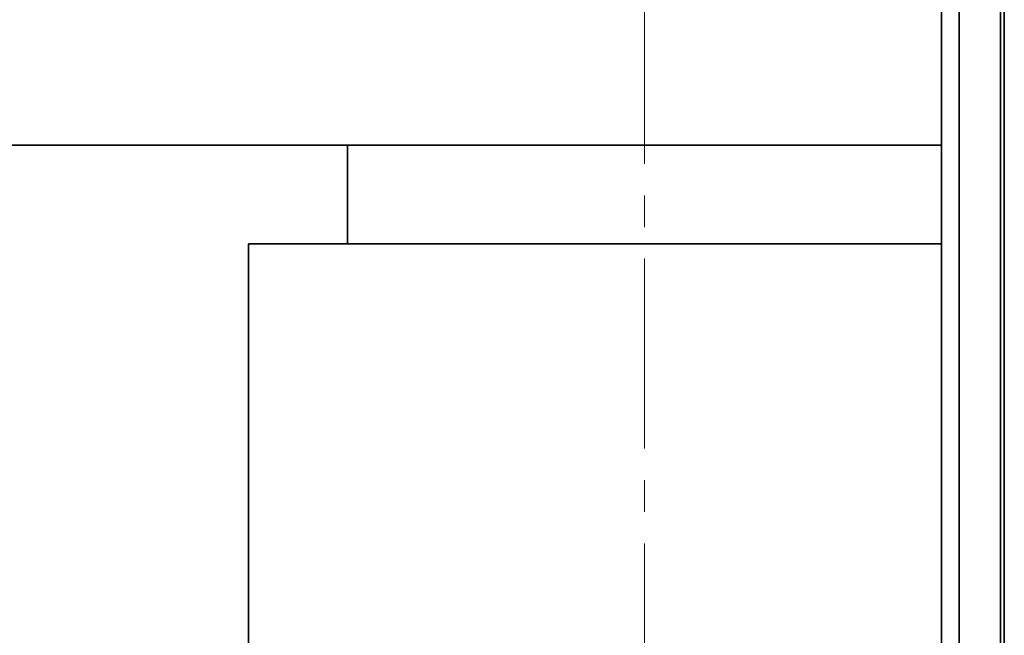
# Model space of a CAD drawing. Header units: millimetres. Extents: x -14862 to 14862, y -10512 to 10512.
# Tile 93 of 199: x -2792 to -2543, y -370 to -214. Entities that reach past the tile are written whole.
import ezdxf

# ---------------------------------------------------------------- set-up
doc = ezdxf.new("R2010")
doc.units = ezdxf.units.MM
doc.header["$LTSCALE"] = 4
doc.linetypes.add('点画线', pattern=[18, 12, -2, 2, -2])
doc.layers.add('中心线层', color=1, linetype='点画线', lineweight=18)
doc.layers.add('几何体', color=7, linetype='Continuous', lineweight=35)

msp = doc.modelspace()

# ---------------------------------------------------------------- linework, layer by layer
at = {"layer": '中心线层'}
msp.add_line((-2633.859, -58.603), (-2633.859, -2808.181), dxfattribs=at)
at = {"layer": '几何体'}
for p, q in [((-2558.859, -170.88), (-2558.859, -1203.241)), ((-2554.359, -170.88), (-2554.359, -1203.241)), ((-2543.959, -170.88), (-2543.959, -1196.541)), ((-2542.959, -170.88), (-2542.959, -1196.305)), ((-2558.859, -245.88), (-4788.579, -245.88)), ((-2708.859, -245.88), (-2708.859, -270.88)), ((-2733.859, -270.88), (-2733.859, -1415.88)), ((-2558.859, -270.88), (-2733.859, -270.88))]:
    msp.add_line(p, q, dxfattribs=at)

doc.saveas('drawing.dxf')
